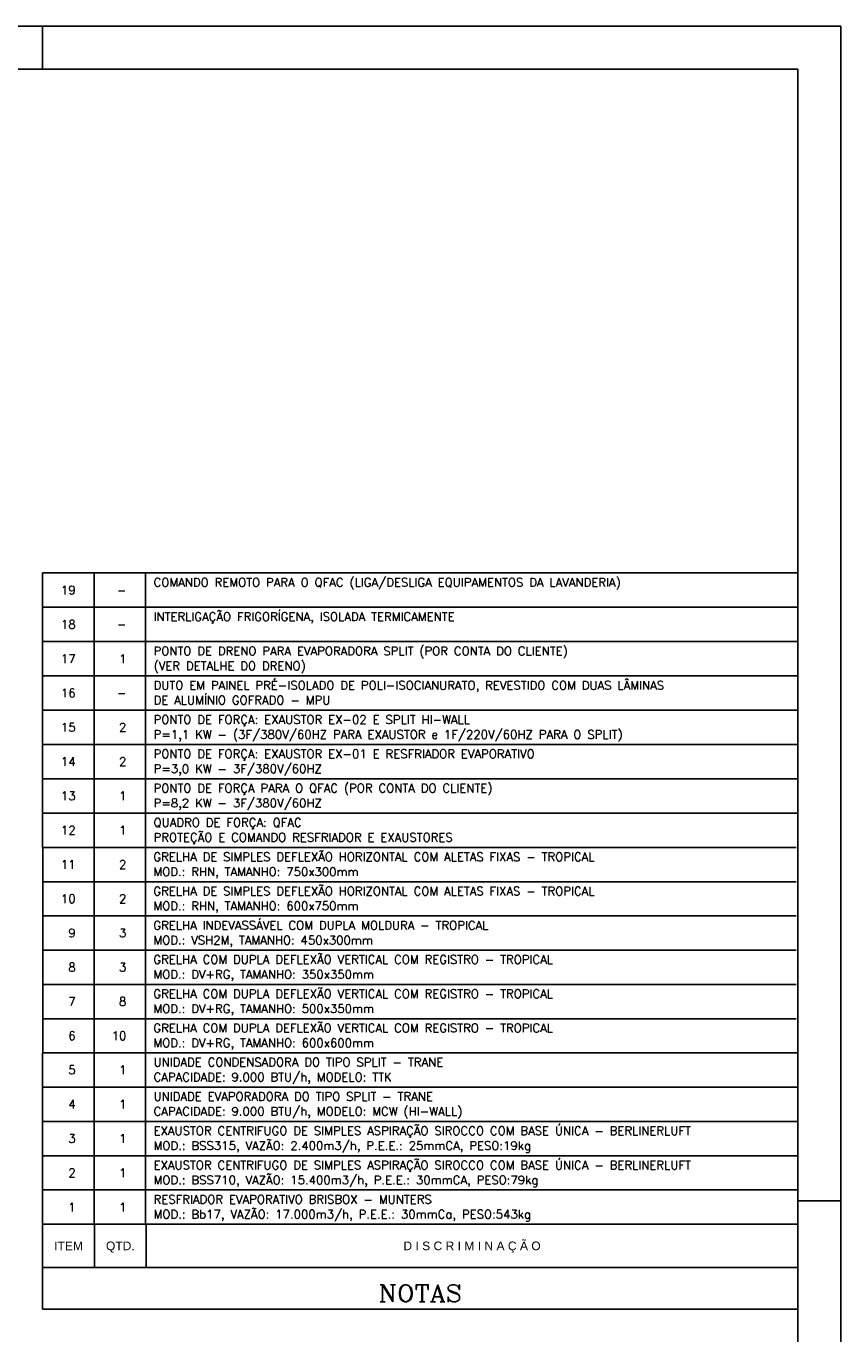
# Model space of a CAD drawing. Header units: inches. Extents: x -35 to 144, y -65 to -22.
# Tile 15 of 47: x 12 to 26, y -45 to -22. Entities that reach past the tile are written whole.
import ezdxf
from ezdxf.enums import TextEntityAlignment as Align

# ---------------------------------------------------------------- set-up
doc = ezdxf.new("R2010")
doc.units = ezdxf.units.IN
doc.header["$MEASUREMENT"] = 0
for name, color, linetype in [('AR_LEGENDA', 7, 'Continuous'), ('AR_TEXTO-15', 6, 'Continuous'), ('AR_TEXTO-20', 5, 'Continuous')]:
    doc.layers.add(name, color=color, linetype=linetype)
doc.styles.add('AR_TEXTO-20', font='ROMANS.shx', dxfattribs={"height": 0.4})
doc.styles.add('ROMANS', font='arial.ttf', dxfattribs={"height": 0.18})
doc.styles.add('TIT', font='ROMANC.SHX', dxfattribs={"height": 0.15})

# ---------------------------------------------------------------- blocks, each defined once
blk = doc.blocks.new('TIT_LEG')
at = {"layer": 'AR_LEGENDA', "color": 6}
for p, q in [((1750, 100), (0, 100)), ((0, 0), (0, 100)), ((120, 0), (120, 100)), ((240, 0), (240, 100)), ((1750, 0), (0, 0))]:
    blk.add_line(p, q, dxfattribs=at)
at = {"layer": 'AR_TEXTO-20', "color": 6, "linetype": 'Continuous', "style": 'ROMANS'}
for s, p in [('D I S C R I M I N A Ç Ã O', (995, 50)), ('ITEM', (60, 50)), ('QTD.', (180, 50))]:
    blk.add_text(s, height=20, dxfattribs=at).set_placement(p, align=Align.MIDDLE_CENTER)
blk = doc.blocks.new('LISTALEG')
at = {"layer": 'AR_LEGENDA', "color": 8}
for p, q in [((0, 80), (1760.4, 80)), ((0, 0), (0, 80)), ((120, 0), (120, 80)), ((240, 0), (240, 80))]:
    blk.add_line(p, q, dxfattribs=at)
at = {"layer": 'AR_TEXTO-20', "color": 2, "linetype": 'Continuous', "style": 'AR_TEXTO-20'}
for tag, p in [('DESC1', (258.6, 48.1)), ('DESC2', (258.6, 13.4))]:
    blk.add_attdef(tag, p, '', height=20, dxfattribs=at)
for tag, p in [('ITEM', (76.9, 30.1)), ('QTD', (195.4, 30.1))]:
    blk.add_attdef(tag, text='', height=20, dxfattribs=at).set_placement(p, align=Align.RIGHT)

msp = doc.modelspace()

# ---------------------------------------------------------------- linework, layer by layer
at = {"color": 7, "linetype": 'Continuous'}
for p, q in [((25.718, -22.41), (-35.34, -22.41)), ((25.718, -65.106), (25.718, -22.41)), ((25.718, -42.831), (24.968, -42.831))]:
    msp.add_line(p, q, dxfattribs=at)
msp.add_line((11.843, -23.16), (11.843, -22.41))
at = {"color": 1}
for p, q in [((24.968, -23.16), (-33.465, -23.16)), ((24.968, -64.356), (24.968, -23.16))]:
    msp.add_line(p, q, dxfattribs=at)
at = {"color": 8}
for p, q in [((11.846, -43.986), (24.968, -43.986)), ((11.846, -44.713), (11.846, -43.986)), ((11.846, -44.713), (24.968, -44.713))]:
    msp.add_line(p, q, dxfattribs=at)

# ---------------------------------------------------------------- block references
at = {"color": 1, "xscale": 0.007452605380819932, "yscale": 0.007452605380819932, "zscale": 0.007452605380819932}
for p, values in [((11.846, -32.511), {'ITEM': '19', 'QTD': '-', 'DESC1': 'COMANDO REMOTO PARA O QFAC (LIGA/DESLIGA EQUIPAMENTOS DA LAVANDERIA)'}), ((11.846, -33.107), {'ITEM': '18', 'QTD': '-', 'DESC1': 'INTERLIGAÇÃO FRIGORÍGENA, ISOLADA TERMICAMENTE'}), ((11.846, -33.704), {'ITEM': '17', 'QTD': '1', 'DESC1': 'PONTO DE DRENO PARA EVAPORADORA SPLIT (POR CONTA DO CLIENTE)', 'DESC2': '(VER DETALHE DO DRENO)'}), ((11.846, -34.3), {'ITEM': '16', 'QTD': '-', 'DESC1': 'DUTO EM PAINEL PRÉ-ISOLADO DE POLI-ISOCIANURATO, REVESTIDO COM DUAS LÂMINAS', 'DESC2': 'DE ALUMÍNIO GOFRADO - MPU'}), ((11.846, -40.851), {'ITEM': '5', 'QTD': '1', 'DESC1': 'UNIDADE CONDENSADORA DO TIPO SPLIT - TRANE', 'DESC2': 'CAPACIDADE: 9.000 BTU/h, MODELO: TTK'}), ((11.846, -41.447), {'ITEM': '4', 'QTD': '1', 'DESC1': 'UNIDADE EVAPORADORA DO TIPO SPLIT - TRANE', 'DESC2': 'CAPACIDADE: 9.000 BTU/h, MODELO: MCW (HI-WALL)'})]:
    msp.add_blockref('LISTALEG', p, dxfattribs=at).add_auto_attribs(values)
at = {"color": 6}
for p, xscale, yscale, zscale, values in [((11.847, -37.281), 0.00743977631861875, 0.00743977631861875, 0.00743977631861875, {'ITEM': '11', 'QTD': '2', 'DESC1': 'GRELHA DE SIMPLES DEFLEXÃO HORIZONTAL COM ALETAS FIXAS - TROPICAL', 'DESC2': 'MOD.: RHN, TAMANHO: 750x300mm'}), ((11.847, -37.876), 0.00743977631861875, 0.00743977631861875, 0.00743977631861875, {'ITEM': '10', 'QTD': '2', 'DESC1': 'GRELHA DE SIMPLES DEFLEXÃO HORIZONTAL COM ALETAS FIXAS - TROPICAL', 'DESC2': 'MOD.: RHN, TAMANHO: 600x750mm'}), ((11.847, -38.471), 0.00743977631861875, 0.00743977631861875, 0.00743977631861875, {'ITEM': '9', 'QTD': '3', 'DESC1': 'GRELHA INDEVASSÁVEL COM DUPLA MOLDURA - TROPICAL', 'DESC2': 'MOD.: VSH2M, TAMANHO: 450x300mm'}), ((11.847, -39.066), 0.00743977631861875, 0.00743977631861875, 0.00743977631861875, {'ITEM': '8', 'QTD': '3', 'DESC1': 'GRELHA COM DUPLA DEFLEXÃO VERTICAL COM REGISTRO - TROPICAL', 'DESC2': 'MOD.: DV+RG, TAMANHO: 350x350mm'}), ((11.847, -39.662), 0.00743977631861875, 0.00743977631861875, 0.00743977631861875, {'ITEM': '7', 'QTD': '8', 'DESC1': 'GRELHA COM DUPLA DEFLEXÃO VERTICAL COM REGISTRO - TROPICAL', 'DESC2': 'MOD.: DV+RG, TAMANHO: 500x350mm'}), ((11.847, -40.257), 0.00743977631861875, 0.00743977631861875, 0.00743977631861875, {'ITEM': '6', 'QTD': '10', 'DESC1': 'GRELHA COM DUPLA DEFLEXÃO VERTICAL COM REGISTRO - TROPICAL', 'DESC2': 'MOD.: DV+RG, TAMANHO: 600x600mm'}), ((11.846, -42.043), 0.007452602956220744, 0.007452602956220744, 0.007452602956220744, {'ITEM': '3', 'QTD': '1', 'DESC1': 'EXAUSTOR CENTRIFUGO DE SIMPLES ASPIRAÇÃO SIROCCO COM BASE ÚNICA - BERLINERLUFT', 'DESC2': 'MOD.: BSS315, VAZÃO: 2.400m3/h, P.E.E.: 25mmCA, PESO:19kg'}), ((11.846, -42.64), 0.007452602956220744, 0.007452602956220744, 0.007452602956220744, {'ITEM': '2', 'QTD': '1', 'DESC1': 'EXAUSTOR CENTRIFUGO DE SIMPLES ASPIRAÇÃO SIROCCO COM BASE ÚNICA - BERLINERLUFT', 'DESC2': 'MOD.: BSS710, VAZÃO: 15.400m3/h, P.E.E.: 30mmCA, PESO:79kg'}), ((11.846, -43.236), 0.007452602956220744, 0.007452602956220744, 0.007452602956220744, {'ITEM': '1', 'QTD': '1', 'DESC1': 'RESFRIADOR EVAPORATIVO BRISBOX - MUNTERS', 'DESC2': 'MOD.: Bb17, VAZÃO: 17.000m3/h, P.E.E.: 30mmCa, PESO:543kg'})]:
    msp.add_blockref('LISTALEG', p, dxfattribs=dict(at, xscale=xscale, yscale=yscale, zscale=zscale)).add_auto_attribs(values)
at = {"color": 6, "xscale": 0.007500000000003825, "yscale": 0.007500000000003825, "zscale": 0.007500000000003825}
msp.add_blockref('TIT_LEG', (11.846, -43.986), dxfattribs=at)
at = {"layer": 'AR_TEXTO-15', "xscale": 0.007452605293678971, "yscale": 0.007452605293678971, "zscale": 0.007452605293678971}
for p, values in [((11.846, -34.896), {'ITEM': '15', 'QTD': '2', 'DESC1': 'PONTO DE FORÇA: EXAUSTOR EX-02 E SPLIT HI-WALL', 'DESC2': 'P=1,1 KW - (3F/380V/60HZ PARA EXAUSTOR e 1F/220V/60HZ PARA O SPLIT)'}), ((11.846, -35.492), {'ITEM': '14', 'QTD': '2', 'DESC1': 'PONTO DE FORÇA: EXAUSTOR EX-01 E RESFRIADOR EVAPORATIVO', 'DESC2': 'P=3,0 KW - 3F/380V/60HZ'}), ((11.846, -36.088), {'ITEM': '13', 'QTD': '1', 'DESC1': 'PONTO DE FORÇA PARA O QFAC (POR CONTA DO CLIENTE)', 'DESC2': 'P=8,2 KW - 3F/380V/60HZ'}), ((11.846, -36.685), {'ITEM': '12', 'QTD': '1', 'DESC1': 'QUADRO DE FORÇA: QFAC', 'DESC2': 'PROTEÇÃO E COMANDO RESFRIADOR E EXAUSTORES'})]:
    msp.add_blockref('LISTALEG', p, dxfattribs=at).add_auto_attribs(values)

# ---------------------------------------------------------------- texts
at = {"color": 3, "style": 'TIT', "width": 1.1}
msp.add_text('NOTAS', height=0.2947, dxfattribs=at).set_placement((18.407, -44.435), align=Align.MIDDLE)

doc.saveas('drawing.dxf')
